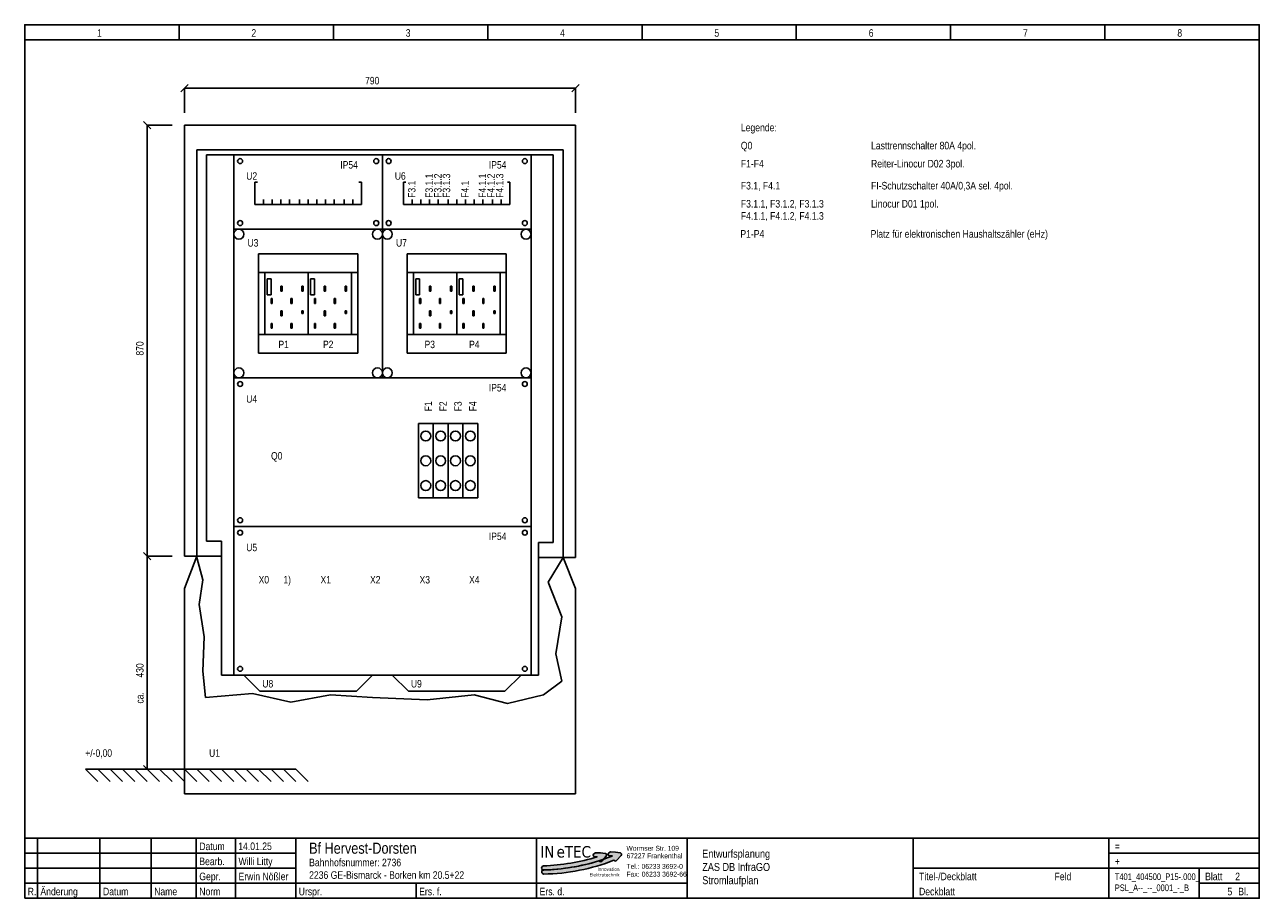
# Model space of a CAD drawing. Header units: millimetres. Extents: x 0 to 1597, y 0 to 198.
# Tile 2 of 5: x 329 to 609, y 0 to 198. Entities that reach past the tile are written whole.
import ezdxf
from ezdxf.enums import TextEntityAlignment as Align

# ---------------------------------------------------------------- set-up
doc = ezdxf.new("R2010")
doc.units = ezdxf.units.MM
doc.layers.add('EPLGRAFIC', color=7, linetype='Continuous')
doc.layers.add('EPLPLOTFRAME', color=7, linetype='Continuous')
doc.styles.add('AN', font='ARIALN.TTF')
doc.styles.add('Logo', font='tahoma.ttf')
doc.styles.add('Logo-fett', font='tahomabd.ttf')
doc.styles.add('WSCAD_ALLGTEXT', font='ARIALN.TTF')

# ---------------------------------------------------------------- blocks, each defined once
blk = doc.blocks.new('Logo Inetec')
for color, points in [(90, [(43.67, 12.55, 0.344615), (43.74, 13.78), (43.52, 14.09, 0.217244), (42.81, 14.52), (39.7, 14.86), (36.18, 14.99), (34.94, 14.24, 0.444088), (34.66, 12.78), (35.03, 12.29), (37.28, 12.18, -0.342215), (37.37, 12.1, -0.063568), (-0.16, 5.73, 0.983458), (-0.06, 2.84, 0.065458), (38.52, 9.23), (39.19, 8.78, 0.373877), (40.5, 8.96)]), (170, [(54.12, 12.99, 0.344615), (54.21, 14.22), (54, 14.53, 0.217244), (53.29, 14.97), (50.19, 15.35), (46.67, 15.53), (45.41, 14.78, 0.444088), (45.11, 13.33), (45.48, 12.84), (47.73, 12.7, -0.397051), (47.82, 12.6, -0.087945), (-0.06, 2.9, 0.983458), (0.01, 0, 0.089874), (48.96, 9.71), (49.6, 9.28, 0.373877), (50.9, 9.44)])]:
    blk.add_hatch(color=color).paths.add_polyline_path(points)
at = {"color": 90}
blk.add_lwpolyline([(37.38, 12.09, 0.397051), (37.28, 12.18), (35.03, 12.29), (34.66, 12.78, -0.444088), (34.94, 14.24), (36.18, 14.99), (39.7, 14.86), (42.81, 14.52, -0.217244), (43.52, 14.09), (43.74, 13.78, -0.344615), (43.67, 12.55), (40.5, 8.96, -0.373877), (39.19, 8.78), (38.52, 9.23, -0.065458), (-0.06, 2.84, -0.983458), (-0.16, 5.73, 0.063568), (37.37, 12.1)], format="xyb", dxfattribs=at)
at = {"color": 170}
blk.add_lwpolyline([(47.82, 12.6, -0.087945), (-0.06, 2.9, 0.983458), (0.01, 0, 0.089874), (48.96, 9.71), (49.6, 9.28, 0.373877), (50.9, 9.44), (54.12, 12.99, 0.344615), (54.21, 14.22), (54, 14.53, 0.217244), (53.29, 14.97), (50.19, 15.35), (46.67, 15.53), (45.41, 14.78, 0.444088), (45.11, 13.33), (45.48, 12.84), (47.73, 12.7, -0.397051)], format="xyb", close=True, dxfattribs=at)
at = {"style": 'Logo'}
for s, p in [('IN', (-2.42, 11.6)), ('TEC', (14.64, 11.6))]:
    blk.add_text(s, height=8, dxfattribs=at).set_placement(p)
at = {"color": 20, "style": 'Logo'}
blk.add_text('e', height=8, dxfattribs=at).set_placement((8.93, 11.6))
at = {"lineweight": 0, "style": 'AN', "width": 1.1}
for s, p in [('Wormser Str. 109', (57.77, 16.36)), ('67227 Frankenthal', (57.9, 11.09)), ('Tel.:', (57.84, 3.71)), ('Fax:', (57.79, -1.72)), ('06233 3692-0', (68.34, 3.71)), ('06233 3692-66', (68.42, -1.72))]:
    blk.add_text(s, height=3.4, dxfattribs=at).set_placement(p)
at = {"style": 'Logo-fett'}
for s, p in [('Elektrotechnik', (52.94, -1.64)), ('Elektrotechnik', (52.94, -1.64)), ('Innovation', (52.94, 2.27)), ('Innovation', (52.94, 2.27))]:
    blk.add_text(s, height=2.36, dxfattribs=at).set_placement(p, align=Align.RIGHT)

msp = doc.modelspace()

# ---------------------------------------------------------------- linework, layer by layer
for p, q in [((366.46, 184.18), (364.78, 182.5)), ((364.78, 182.5), (365.62, 183.34)), ((365.62, 183.34), (366.46, 184.18)), ((365.62, 183.34), (365.62, 177.73)), ((365.62, 183.34), (454.16, 183.34)), ((453.32, 182.5), (455.01, 184.18)), ((454.16, 183.34), (453.32, 182.5)), ((455.01, 184.18), (454.16, 183.34)), ((454.16, 183.34), (454.16, 177.73)), ((358.05, 174.09), (356.37, 175.77)), ((356.37, 175.77), (357.21, 174.93)), ((357.21, 174.93), (362.82, 174.93)), ((357.21, 77.42), (357.21, 174.93)), ((357.21, 174.93), (358.05, 174.09)), ((365.62, 77.42), (365.62, 174.93)), ((365.62, 174.93), (454.16, 174.93)), ((454.16, 88.63), (454.16, 174.93)), ((368.42, 169.33), (368.42, 77.42)), ((368.42, 169.33), (451.36, 169.33)), ((370.66, 86.1), (370.66, 168.21)), ((449.12, 168.21), (370.66, 168.21)), ((376.83, 151.39), (376.83, 168.21)), ((376.83, 168.21), (410.45, 168.21)), ((410.45, 168.21), (410.45, 151.39)), ((410.45, 151.39), (410.45, 168.21)), ((410.45, 168.21), (444.08, 168.21)), ((444.08, 168.21), (444.08, 151.39)), ((449.12, 168.21), (449.12, 80.5)), ((451.36, 169.33), (451.36, 95.35)), ((381.59, 162.04), (382.15, 162.04)), ((381.59, 157), (381.59, 162.04)), ((405.13, 162.04), (405.69, 162.04)), ((405.69, 162.04), (405.69, 157)), ((415.22, 162.04), (415.78, 162.04)), ((415.22, 157), (415.22, 162.04)), ((438.75, 162.04), (439.31, 162.04)), ((439.31, 162.04), (439.31, 157)), ((405.69, 157), (381.59, 157)), ((383.55, 157), (383.55, 158.12)), ((385.51, 157), (385.51, 158.12)), ((387.47, 157), (387.47, 158.12)), ((389.44, 157), (389.44, 158.12)), ((391.68, 157), (391.68, 158.12)), ((393.64, 157), (393.64, 158.12)), ((395.6, 157), (395.6, 158.12)), ((397.56, 157), (397.56, 158.12)), ((399.52, 157), (399.52, 158.12)), ((401.76, 157), (401.76, 158.12)), ((403.73, 157), (403.73, 158.12)), ((439.31, 157), (415.22, 157)), ((417.18, 157), (417.18, 158.12)), ((419.14, 157), (419.14, 158.12)), ((421.1, 157), (421.1, 158.12)), ((423.06, 157), (423.06, 158.12)), ((425.3, 157), (425.3, 158.12)), ((427.26, 157), (427.26, 158.12)), ((429.23, 157), (429.23, 158.12)), ((431.19, 157), (431.19, 158.12)), ((433.15, 157), (433.15, 158.12)), ((435.39, 157), (435.39, 158.12)), ((437.35, 157), (437.35, 158.12)), ((410.45, 151.39), (376.83, 151.39)), ((376.83, 151.39), (410.45, 151.39)), ((376.83, 117.77), (376.83, 151.39)), ((444.08, 151.39), (410.45, 151.39)), ((410.45, 151.39), (444.08, 151.39)), ((410.45, 117.77), (410.45, 151.39)), ((410.45, 151.39), (410.45, 117.77)), ((444.08, 151.39), (444.08, 117.77)), ((382.43, 145.79), (404.85, 145.79)), ((382.43, 123.37), (382.43, 145.79)), ((404.85, 145.79), (404.85, 123.37)), ((416.06, 145.79), (438.47, 145.79)), ((416.06, 123.37), (416.06, 145.79)), ((438.47, 145.79), (438.47, 123.37)), ((382.43, 141.59), (404.85, 141.59)), ((383.83, 141.59), (383.83, 127.58)), ((384.39, 140.18), (385.23, 140.18)), ((384.39, 136.54), (384.39, 140.18)), ((385.23, 140.18), (385.23, 136.54)), ((393.64, 141.59), (393.64, 127.58)), ((394.2, 140.18), (395.04, 140.18)), ((394.2, 136.54), (394.2, 140.18)), ((395.04, 140.18), (395.04, 136.54)), ((403.45, 141.59), (403.45, 127.58)), ((416.06, 141.59), (438.47, 141.59)), ((417.46, 141.59), (417.46, 127.58)), ((418.02, 140.18), (418.86, 140.18)), ((418.02, 136.54), (418.02, 140.18)), ((418.86, 140.18), (418.86, 136.54)), ((427.26, 141.59), (427.26, 127.58)), ((427.82, 140.18), (428.67, 140.18)), ((427.82, 136.54), (427.82, 140.18)), ((428.67, 140.18), (428.67, 136.54)), ((437.07, 141.59), (437.07, 127.58)), ((387.47, 138.5), (387.75, 138.5)), ((387.47, 137.38), (387.47, 138.5)), ((387.75, 137.38), (387.47, 137.38)), ((387.75, 138.5), (387.75, 137.38)), ((392.24, 138.5), (392.52, 138.5)), ((392.24, 137.38), (392.24, 138.5)), ((392.52, 137.38), (392.24, 137.38)), ((392.52, 138.5), (392.52, 137.38)), ((397.28, 138.5), (397.56, 138.5)), ((397.28, 137.38), (397.28, 138.5)), ((397.56, 137.38), (397.28, 137.38)), ((397.56, 138.5), (397.56, 137.38)), ((402.05, 138.5), (402.33, 138.5)), ((402.05, 137.38), (402.05, 138.5)), ((402.33, 137.38), (402.05, 137.38)), ((402.33, 138.5), (402.33, 137.38)), ((421.1, 138.5), (421.38, 138.5)), ((421.1, 137.38), (421.1, 138.5)), ((421.38, 137.38), (421.1, 137.38)), ((421.38, 138.5), (421.38, 137.38)), ((425.86, 138.5), (426.14, 138.5)), ((425.86, 137.38), (425.86, 138.5)), ((426.14, 137.38), (425.86, 137.38)), ((426.14, 138.5), (426.14, 137.38)), ((430.91, 138.5), (431.19, 138.5)), ((430.91, 137.38), (430.91, 138.5)), ((431.19, 137.38), (430.91, 137.38)), ((431.19, 138.5), (431.19, 137.38)), ((435.67, 138.5), (435.95, 138.5)), ((435.67, 137.38), (435.67, 138.5)), ((435.95, 137.38), (435.67, 137.38)), ((435.95, 138.5), (435.95, 137.38)), ((385.23, 136.54), (384.39, 136.54)), ((385.23, 135.7), (385.51, 135.7)), ((385.23, 134.58), (385.23, 135.7)), ((385.51, 134.58), (385.23, 134.58)), ((385.51, 135.7), (385.51, 134.58)), ((389.72, 135.7), (390, 135.7)), ((389.72, 134.58), (389.72, 135.7)), ((390, 134.58), (389.72, 134.58)), ((390, 135.7), (390, 134.58)), ((395.04, 136.54), (394.2, 136.54)), ((395.04, 135.7), (395.32, 135.7)), ((395.04, 134.58), (395.04, 135.7)), ((395.32, 134.58), (395.04, 134.58)), ((395.32, 135.7), (395.32, 134.58)), ((399.52, 135.7), (399.8, 135.7)), ((399.52, 134.58), (399.52, 135.7)), ((399.8, 134.58), (399.52, 134.58)), ((399.8, 135.7), (399.8, 134.58)), ((418.86, 136.54), (418.02, 136.54)), ((418.86, 135.7), (419.14, 135.7)), ((418.86, 134.58), (418.86, 135.7)), ((419.14, 134.58), (418.86, 134.58)), ((419.14, 135.7), (419.14, 134.58)), ((423.34, 135.7), (423.62, 135.7)), ((423.34, 134.58), (423.34, 135.7)), ((423.62, 134.58), (423.34, 134.58)), ((423.62, 135.7), (423.62, 134.58)), ((428.67, 136.54), (427.82, 136.54)), ((428.67, 135.7), (428.95, 135.7)), ((428.67, 134.58), (428.67, 135.7)), ((428.95, 134.58), (428.67, 134.58)), ((428.95, 135.7), (428.95, 134.58)), ((433.15, 135.7), (433.43, 135.7)), ((433.15, 134.58), (433.15, 135.7)), ((433.43, 134.58), (433.15, 134.58)), ((433.43, 135.7), (433.43, 134.58)), ((387.47, 132.9), (387.75, 132.9)), ((387.47, 131.78), (387.47, 132.9)), ((387.75, 131.78), (387.47, 131.78)), ((387.75, 132.9), (387.75, 131.78)), ((392.24, 132.9), (392.52, 132.9)), ((392.24, 132.34), (392.24, 132.9)), ((392.52, 132.34), (392.24, 132.34)), ((392.52, 132.9), (392.52, 132.34)), ((397.28, 132.9), (397.56, 132.9)), ((397.28, 131.78), (397.28, 132.9)), ((397.56, 131.78), (397.28, 131.78)), ((397.56, 132.9), (397.56, 131.78)), ((402.05, 132.9), (402.33, 132.9)), ((402.05, 132.34), (402.05, 132.9)), ((402.33, 132.34), (402.05, 132.34)), ((402.33, 132.9), (402.33, 132.34)), ((421.1, 132.9), (421.38, 132.9)), ((421.1, 131.78), (421.1, 132.9)), ((421.38, 131.78), (421.1, 131.78)), ((421.38, 132.9), (421.38, 131.78)), ((425.86, 132.9), (426.14, 132.9)), ((425.86, 132.34), (425.86, 132.9)), ((426.14, 132.34), (425.86, 132.34)), ((426.14, 132.9), (426.14, 132.34)), ((430.91, 132.9), (431.19, 132.9)), ((430.91, 131.78), (430.91, 132.9)), ((431.19, 131.78), (430.91, 131.78)), ((431.19, 132.9), (431.19, 131.78)), ((435.67, 132.9), (435.95, 132.9)), ((435.67, 132.34), (435.67, 132.9)), ((435.95, 132.34), (435.67, 132.34)), ((435.95, 132.9), (435.95, 132.34)), ((385.23, 130.1), (385.51, 130.1)), ((385.23, 128.98), (385.23, 130.1)), ((385.51, 128.98), (385.23, 128.98)), ((385.51, 130.1), (385.51, 128.98)), ((389.72, 130.1), (390, 130.1)), ((389.72, 128.98), (389.72, 130.1)), ((390, 128.98), (389.72, 128.98)), ((390, 130.1), (390, 128.98)), ((395.04, 130.1), (395.32, 130.1)), ((395.04, 128.98), (395.04, 130.1)), ((395.32, 128.98), (395.04, 128.98)), ((395.32, 130.1), (395.32, 128.98)), ((399.52, 130.1), (399.8, 130.1)), ((399.52, 128.98), (399.52, 130.1)), ((399.8, 128.98), (399.52, 128.98)), ((399.8, 130.1), (399.8, 128.98)), ((418.86, 130.1), (419.14, 130.1)), ((418.86, 128.98), (418.86, 130.1)), ((419.14, 128.98), (418.86, 128.98)), ((419.14, 130.1), (419.14, 128.98)), ((423.34, 130.1), (423.62, 130.1)), ((423.34, 128.98), (423.34, 130.1)), ((423.62, 128.98), (423.34, 128.98)), ((423.62, 130.1), (423.62, 128.98)), ((428.67, 130.1), (428.95, 130.1)), ((428.67, 128.98), (428.67, 130.1)), ((428.95, 128.98), (428.67, 128.98)), ((428.95, 130.1), (428.95, 128.98)), ((433.15, 130.1), (433.43, 130.1)), ((433.15, 128.98), (433.15, 130.1)), ((433.43, 128.98), (433.15, 128.98)), ((433.43, 130.1), (433.43, 128.98)), ((382.43, 127.58), (404.85, 127.58)), ((416.06, 127.58), (438.47, 127.58)), ((404.85, 123.37), (382.43, 123.37)), ((438.47, 123.37), (416.06, 123.37)), ((410.45, 117.77), (376.83, 117.77)), ((376.83, 84.14), (376.83, 117.77)), ((376.83, 117.77), (444.08, 117.77)), ((444.08, 117.77), (410.45, 117.77)), ((444.08, 117.77), (444.08, 84.14)), ((418.58, 107.4), (421.94, 107.4)), ((418.58, 90.59), (418.58, 107.4)), ((421.94, 107.4), (421.94, 90.59)), ((421.94, 107.4), (425.3, 107.4)), ((421.94, 90.59), (421.94, 107.4)), ((425.3, 107.4), (425.3, 90.59)), ((425.3, 107.4), (428.67, 107.4)), ((425.3, 90.59), (425.3, 107.4)), ((428.67, 107.4), (428.67, 90.59)), ((428.67, 107.4), (432.03, 107.4)), ((428.67, 90.59), (428.67, 107.4)), ((432.03, 107.4), (432.03, 90.59)), ((451.36, 77.14), (451.36, 96.47)), ((421.94, 90.59), (418.58, 90.59)), ((425.3, 90.59), (421.94, 90.59)), ((428.67, 90.59), (425.3, 90.59)), ((432.03, 90.59), (428.67, 90.59)), ((370.66, 85.26), (370.66, 87.5)), ((454.16, 77.14), (454.16, 88.63)), ((370.66, 85.26), (370.66, 80.78)), ((444.08, 84.14), (376.83, 84.14)), ((376.83, 50.52), (376.83, 84.14)), ((376.83, 84.14), (444.08, 84.14)), ((444.08, 84.14), (444.08, 50.52)), ((357.21, 77.42), (356.37, 78.26)), ((356.37, 78.26), (358.05, 76.58)), ((358.05, 76.58), (356.37, 78.26)), ((356.37, 78.26), (357.21, 77.42)), ((368.42, 78.26), (368.42, 77.42)), ((370.66, 80.78), (374.02, 80.78)), ((374.02, 80.78), (374.02, 50.52)), ((445.76, 80.5), (445.76, 50.52)), ((449.12, 80.5), (445.76, 80.5)), ((357.21, 77.42), (362.82, 77.42)), ((358.05, 76.58), (357.21, 77.42)), ((357.21, 29.22), (357.21, 77.42)), ((357.21, 77.42), (358.05, 76.58)), ((374.02, 77.42), (365.62, 77.42)), ((368.42, 77.42), (365.62, 70.13)), ((368.42, 77.14), (369.82, 72.09)), ((445.76, 77.14), (454.16, 77.14)), ((448, 71.53), (451.36, 77.14)), ((451.36, 77.14), (454.16, 70.13)), ((365.62, 70.13), (365.62, 56.68)), ((369.82, 72.09), (368.98, 66.49)), ((451.08, 63.69), (448, 71.53)), ((454.16, 70.13), (454.16, 23.62)), ((368.98, 66.49), (370.1, 59.2)), ((449.68, 55.28), (451.08, 63.69)), ((370.1, 59.2), (369.82, 51.36)), ((365.62, 57.24), (365.62, 23.62)), ((451.08, 49.12), (449.68, 55.28)), ((369.82, 51.36), (370.38, 45.47)), ((445.76, 50.52), (374.02, 50.52)), ((444.08, 50.52), (376.83, 50.52)), ((379.07, 50.52), (408.21, 50.52)), ((382.71, 46.87), (379.07, 50.52)), ((408.21, 50.52), (404.57, 46.87)), ((412.69, 50.52), (441.84, 50.52)), ((416.34, 46.87), (412.69, 50.52)), ((441.84, 50.52), (438.19, 46.87)), ((446.88, 46.03), (451.08, 49.12)), ((370.38, 45.47), (381.03, 46.31)), ((381.03, 46.31), (389.72, 44.35)), ((404.57, 46.87), (382.71, 46.87)), ((389.72, 44.35), (398.68, 46.03)), ((398.68, 46.03), (408.21, 45.47)), ((408.21, 45.47), (420.54, 44.91)), ((438.19, 46.87), (416.34, 46.87)), ((420.54, 44.91), (431.19, 46.03)), ((431.19, 46.03), (438.75, 44.07)), ((438.75, 44.07), (446.88, 46.03)), ((343.2, 29.22), (390.84, 29.22)), ((343.2, 29.22), (346, 26.42)), ((346, 29.22), (348.8, 26.42)), ((348.8, 29.22), (351.61, 26.42)), ((351.61, 29.22), (354.41, 26.42)), ((354.41, 29.22), (357.21, 26.42)), ((357.21, 29.22), (356.37, 30.06)), ((356.37, 30.06), (358.05, 28.38)), ((357.21, 29.22), (360.01, 26.42)), ((358.05, 28.38), (357.21, 29.22)), ((360.01, 29.22), (362.82, 26.42)), ((362.82, 29.22), (365.62, 26.42)), ((365.62, 29.22), (368.42, 26.42)), ((368.42, 29.22), (371.22, 26.42)), ((371.22, 29.22), (374.02, 26.42)), ((374.02, 29.22), (376.83, 26.42)), ((376.83, 29.22), (379.63, 26.42)), ((379.63, 29.22), (382.43, 26.42)), ((382.43, 29.22), (385.23, 26.42)), ((385.23, 29.22), (388.03, 26.42)), ((388.03, 29.22), (390.84, 26.42)), ((390.84, 29.22), (393.64, 26.42)), ((454.16, 23.62), (365.62, 23.62))]:
    msp.add_line(p, q)
for centre, radius in [((378.23, 166.81), 0.56), ((409.05, 166.81), 0.56), ((411.85, 166.81), 0.56), ((442.68, 166.81), 0.56), ((377.95, 150.27), 1.12), ((378.23, 152.79), 0.56), ((409.33, 150.27), 1.12), ((409.05, 152.79), 0.56), ((411.57, 150.27), 1.12), ((411.85, 152.79), 0.56), ((442.96, 150.27), 1.12), ((442.68, 152.79), 0.56), ((377.95, 118.89), 1.12), ((409.33, 118.89), 1.12), ((411.57, 118.89), 1.12), ((442.96, 118.89), 1.12), ((378.23, 116.37), 0.56), ((442.68, 116.37), 0.56), ((420.26, 104.6), 1.12), ((423.62, 104.6), 1.12), ((426.98, 104.6), 1.12), ((430.35, 104.6), 1.12), ((420.26, 98.99), 1.12), ((423.62, 98.99), 1.12), ((426.98, 98.99), 1.12), ((430.35, 98.99), 1.12), ((420.26, 93.39), 1.12), ((423.62, 93.39), 1.12), ((426.98, 93.39), 1.12), ((430.35, 93.39), 1.12), ((378.23, 85.54), 0.56), ((442.68, 85.54), 0.56), ((378.23, 82.74), 0.56), ((442.68, 82.74), 0.56), ((378.23, 51.92), 0.56), ((442.68, 51.92), 0.56)]:
    msp.add_circle(centre, radius)
at = {"layer": 'EPLPLOTFRAME', "color": 3}
for p, q in [((364.4, 197.67), (364.4, 194.27)), ((399.34, 197.67), (399.34, 194.27)), ((434.27, 197.67), (434.27, 194.27)), ((469.21, 197.67), (469.21, 194.27)), ((504.14, 194.27), (504.14, 197.67)), ((539.07, 194.27), (539.07, 197.67)), ((574.01, 194.27), (574.01, 197.67)), ((329.47, 194.27), (608.94, 194.27)), ((329.47, 13.63), (608.94, 13.63)), ((332.35, 0), (332.35, 13.63)), ((346.51, 0), (346.51, 13.63)), ((358.1, 0), (358.1, 13.63)), ((368.32, 0), (368.32, 13.63)), ((377.18, 0), (377.18, 13.63)), ((390.82, 0), (390.82, 13.63)), ((445.35, 0), (445.35, 13.63)), ((479.43, 0), (479.43, 13.63)), ((530.55, 0), (530.55, 13.63)), ((574.86, 13.63), (574.86, 6.82)), ((329.47, 10.22), (390.82, 10.22)), ((608.94, 10.22), (574.86, 10.22)), ((329.47, 6.82), (390.82, 6.82)), ((530.55, 6.82), (608.94, 6.82)), ((574.86, 0), (574.86, 6.82)), ((595.31, 0), (595.31, 6.82)), ((329.47, 3.41), (479.43, 3.41)), ((418.08, 0), (418.08, 3.41)), ((595.31, 3.41), (608.94, 3.41))]:
    msp.add_line(p, q, dxfattribs=at)
msp.add_lwpolyline([(329.47, 0), (329.47, 197.67), (608.94, 197.67), (608.94, 0), (329.47, 0)], close=True, dxfattribs=at)

# ---------------------------------------------------------------- block references
at = {"layer": 'EPLGRAFIC', "xscale": 0.3237763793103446, "yscale": 0.3237763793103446, "zscale": 0.3237763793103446}
msp.add_blockref('Logo Inetec', (446.98, 5.47), dxfattribs=at)

# ---------------------------------------------------------------- texts
at = {"style": 'WSCAD_ALLGTEXT'}
for s, p in [('790 ', (406.53, 184.18)), ('IP54', (400.92, 165.12)), ('IP54', (434.55, 165.12)), ('U2', (379.63, 162.6)), ('U6', (413.25, 162.6)), ('U3', (379.91, 147.47)), ('U7', (413.53, 147.47)), ('P1', (386.91, 124.49)), ('P2', (397, 124.49)), ('P3', (419.98, 124.49)), ('P4', (430.07, 124.49)), ('IP54', (434.55, 114.69)), ('U4', (379.63, 112.16)), ('Q0', (385.23, 99.27)), ('IP54', (434.55, 81.06)), ('U5', (379.63, 78.54)), ('X0', (382.43, 71.25)), ('1)', (388.03, 71.25)), ('X1', (396.44, 71.25)), ('X2', (407.65, 71.25)), ('X3', (418.86, 71.25)), ('X4', (430.07, 71.25)), ('U8', (383.27, 47.71)), ('U9', (416.9, 47.71)), ('+/-0,00', (343.2, 32.02)), ('U1', (371.22, 32.02))]:
    msp.add_text(s, height=1.681, dxfattribs=at).set_placement(p)
for s, p in [('F3.1', (417.93, 158.52)), ('F3.1.1', (421.85, 158.52)), ('F3.1.2', (423.82, 158.52)), ('F3.1.3', (425.78, 158.52)), ('F4.1', (429.98, 158.52)), ('F4.1.1', (433.9, 158.52)), ('F4.1.2', (435.86, 158.52)), ('F4.1.3', (437.83, 158.52)), ('870 ', (356.37, 122.81)), ('F1', (421.66, 110.2)), ('F2', (425.02, 110.2)), ('F3', (428.39, 110.2)), ('F4', (431.75, 110.2)), ('430 ', (356.37, 49.96)), ('ca.', (356.37, 44.07))]:
    msp.add_text(s, height=1.681, rotation=90, dxfattribs=at).set_placement(p)
at = {"attachment_point": 1, "style": 'AN'}
for s, insert, char_height in [('Legende:', (491.58, 175.26), 1.704), ('Q0', (491.58, 171.17), 1.704), ('Lasttrennschalter 80A 4pol.', (521.05, 171.17), 1.7041), ('F1-F4', (491.58, 167.08), 1.704), ('Reiter-Linocur D02 3pol.', (521.05, 167.08), 1.7041), ('F3.1, F4.1', (491.58, 162.1), 1.704), ('FI-Schutzschalter 40A/0,3A sel. 4pol.', (521.05, 162.1), 1.7041), ('F3.1.1, F3.1.2, F3.1.3', (491.58, 158.01), 1.7041), ('Linocur D01 1pol.', (521.05, 158.01), 1.7041), ('F4.1.1, F4.1.2, F4.1.3', (491.58, 155.26), 1.7041), ('P1-P4', (491.47, 151.19), 1.704), ('Platz für elektronischen Haushaltszähler (eHz)', (520.95, 151.19), 1.7041)]:
    msp.add_mtext(s, dxfattribs=dict(at, insert=insert, char_height=char_height))
at = {"layer": 'EPLPLOTFRAME', "color": 3, "style": 'AN'}
for s, p in [('1', (346.94, 194.95)), ('2', (381.87, 194.95)), ('3', (416.8, 194.95)), ('4', (451.74, 194.95)), ('5', (486.67, 194.95)), ('6', (521.61, 194.95)), ('7', (556.54, 194.95)), ('8', (591.47, 194.95))]:
    msp.add_text(s, height=1.7, dxfattribs=at).set_placement(p, align=Align.RIGHT)
for s, height, p in [('Datum', 1.704, (369, 10.91)), ('=', 1.7, (576.22, 10.91)), ('Bearb.', 1.704, (369, 7.5)), ('+', 1.7, (576.22, 7.5)), ('Gepr.', 1.704, (369, 4.09)), ('Feld', 1.704, (562.59, 4.09)), ('Blatt', 1.704, (596.67, 4.09)), ('Änderung', 1.704, (333.03, 0.68)), ('R.', 1.704, (330.15, 0.68)), ('Datum', 1.704, (347.19, 0.68)), ('Name', 1.704, (358.78, 0.68)), ('Norm', 1.704, (369, 0.68)), ('Urspr.', 1.704, (391.5, 0.68)), ('Ers. f.', 1.704, (418.76, 0.68)), ('Ers. d.', 1.704, (446.03, 0.68)), ('Bl.', 1.704, (604.17, 0.68))]:
    msp.add_text(s, height=height, dxfattribs=at).set_placement(p)
at = {"layer": 'EPLPLOTFRAME', "color": 2, "style": 'AN'}
for s, height, p in [('14.01.25', 1.704, (377.81, 10.92)), ('Bf Hervest-Dorsten', 2.5, (393.85, 10.09)), ('Willi Litty', 1.7041, (377.87, 7.5)), ('Bahnhofsnummer: 2736', 1.7041, (393.85, 7.25)), ('Erwin Nößler', 1.7041, (377.87, 4.09)), ('2236 GE-Bismarck - Borken km 20.5+22', 1.7041, (393.85, 4.41)), ('Titel-/Deckblatt', 1.7041, (531.92, 4.09)), ('2', 1.7, (603.49, 4.09)), ('Deckblatt', 1.704, (531.92, 0.68))]:
    msp.add_text(s, height=height, dxfattribs=at).set_placement(p)
msp.add_text('5', height=1.7, dxfattribs=at).set_placement((602.81, 0.68), align=Align.RIGHT)
at = {"layer": 'EPLPLOTFRAME', "color": 2, "insert": (482.84, 6.82), "char_height": 1.8, "attachment_point": 4, "style": 'AN'}
msp.add_mtext('Entwurfsplanung\\PZAS DB InfraGO\\PStromlaufplan', dxfattribs=at)
at = {"layer": 'EPLPLOTFRAME', "color": 2, "insert": (576.22, 3.41), "char_height": 1.5, "width": 18.6831, "attachment_point": 4, "style": 'AN'}
msp.add_mtext('\\W0.95;T401_404500_P15-.000_\\PPSL_A--_--_0001_-_B', dxfattribs=at)

doc.saveas('drawing.dxf')
